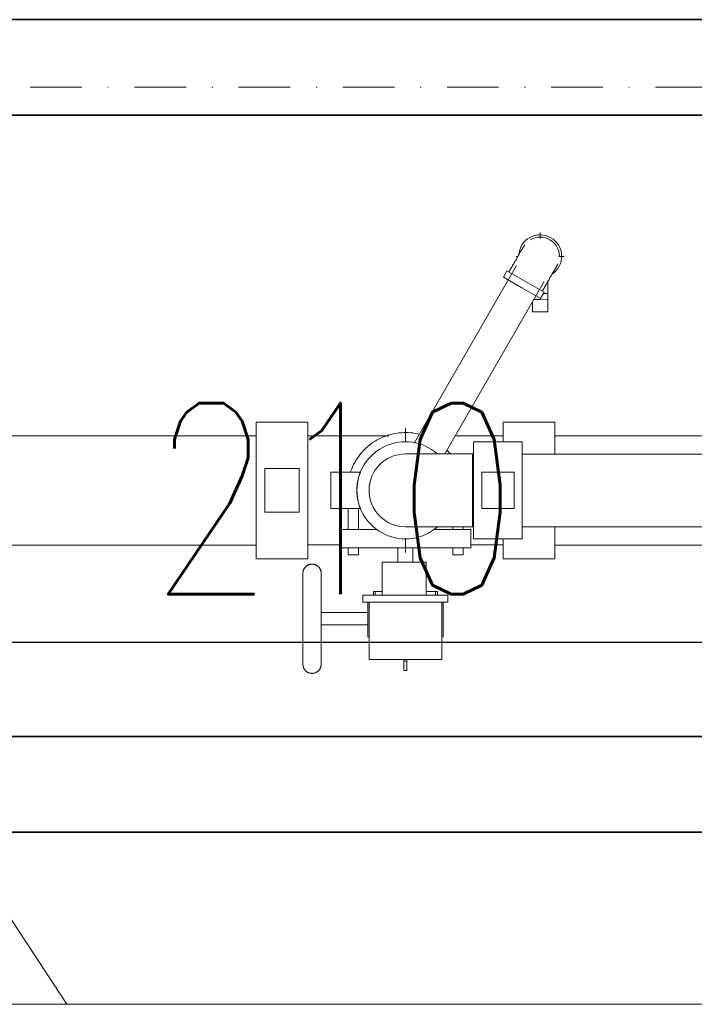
# Model space of a CAD drawing. Header units: millimetres. Extents: x -303 to 588072, y -379 to 357555.
# Tile 43 of 88: x 563046 to 563116, y 340447 to 340550. Entities that reach past the tile are written whole.
import ezdxf

# ---------------------------------------------------------------- set-up
doc = ezdxf.new("R2010")
doc.units = ezdxf.units.MM
doc.header["$LTSCALE"] = 0.15
doc.header["$MEASUREMENT"] = 0
doc.header["$PDSIZE"] = -5
doc.linetypes.add('Kropki i Kreski', pattern=[72, 36, -18, 0, -18])
for name, color, linetype in [('2_ściany wewnętrzne.ISTN', 7, 'Continuous'), ('3_pompownia.K_IR', 7, 'Continuous'), ('4_osie.ISTN', 7, 'Continuous'), ('RFD_1', 2, 'Continuous'), ('RFD_3', 4, 'Continuous'), ('RFD_5', 8, 'Continuous'), ('RFD_5 @ 10', 8, 'Continuous')]:
    doc.layers.add(name, color=color, linetype=linetype)
doc.styles.get("Standard").update_dxf_attribs({"font": 'simplex.shx', "width": 0.75})
doc.dimstyles.new('opis 1.1', dxfattribs={"dimscale": 0, "dimtxt": 2, "dimasz": 1, "dimexe": 0.5, "dimexo": 1, "dimgap": 0, "dimtad": 0, "dimdec": 1, "dimrnd": 0.5, "dimdsep": 46, "dimtxsty": 'Standard', "dimblk1": 'OBLIQUE', "dimblk2": 'OBLIQUE', "dimsah": 1, "dimcen": 1, "dimdle": 0.5, "dimclrd": 256, "dimclre": 256, "dimclrt": 4, "dimadec": 0, "dimazin": 2, "dimtm": 1e-09, "dimtfac": 0.75, "dimtdec": 1, "dimtmove": 0, "dimatfit": 3, "dimfxl": 0, "dimtvp": 0.75, "dimtolj": 1, "dimtzin": 0, "dimlwd": -1, "dimlwe": -1, "dimarcsym": 0})

# ---------------------------------------------------------------- blocks, each defined once
blk = doc.blocks.new('rfrefrffff')
at = {"layer": '2_ściany wewnętrzne.ISTN', "color": 252, "linetype": 'Continuous', "lineweight": 0, "flags": 128}
blk.add_lwpolyline([(562759.63, 340549.94), (563208.63, 340549.94)], dxfattribs=at)
at = {"layer": '3_pompownia.K_IR', "color": 254, "linetype": 'Continuous', "lineweight": 15}
for p, q in [((563100.17, 340527.05), (563100.17, 340527.68)), ((563097.67, 340525.18), (563097.87, 340525.18)), ((563102.13, 340525.18), (563102.67, 340525.18)), ((563097.7, 340524.23), (563087, 340505.65)), ((563096.7, 340523.67), (563096.32, 340523.01)), ((563098.65, 340522.55), (563096.7, 340523.67)), ((563090.19, 340504.51), (563100.59, 340522.56)), ((563096.32, 340523.01), (563098.27, 340521.88)), ((563100.6, 340521.43), (563098.65, 340522.55)), ((563100.98, 340522.43), (563100.89, 340522.43)), ((563100.98, 340520.69), (563100.98, 340522.58)), ((563100.98, 340522.43), (563100.98, 340521.59)), ((563098.27, 340521.88), (563100.22, 340520.76)), ((563100.22, 340520.76), (563100.6, 340521.43)), ((563100.98, 340521.29), (563100.98, 340521.59)), ((563099.38, 340519.38), (563099.38, 340520.47)), ((563099.49, 340520.68), (563100.18, 340520.68)), ((563100.18, 340520.68), (563100.98, 340520.69)), ((563100.52, 340521.29), (563100.98, 340521.29)), ((563100.98, 340521.29), (563100.98, 340519.39)), ((563100.98, 340519.39), (563099.38, 340519.38)), ((563050.66, 340446.94), (563010.44, 340508.2)), ((563075.87, 340507.84), (563070.46, 340507.84)), ((563070.46, 340507.84), (563070.46, 340500.69)), ((563075.87, 340500.69), (563075.87, 340507.84)), ((563086.08, 340506.6), (563086.08, 340507.2)), ((563086.08, 340505.78), (563086.08, 340507.2)), ((563101.71, 340507.84), (563096.3, 340507.84)), ((563096.3, 340507.84), (563096.3, 340505.78)), ((563101.71, 340504.51), (563101.71, 340507.84)), ((563070.46, 340506.41), (563024.47, 340506.41)), ((563084.35, 340506.42), (563075.87, 340506.42)), ((563096.3, 340506.42), (563091.29, 340506.42)), ((563120.58, 340506.41), (563101.71, 340506.41)), ((563098.29, 340505.78), (563093.21, 340505.78)), ((563093.21, 340505.78), (563093.21, 340500.7)), ((563098.29, 340500.7), (563098.29, 340505.78)), ((563093.21, 340504.51), (563093.09, 340504.51)), ((563093.09, 340504.51), (563093.09, 340500.7)), ((563093.09, 340500.7), (563093.09, 340504.51)), ((563207.86, 340504.5), (563098.29, 340504.5)), ((563071.37, 340502.98), (563071.37, 340498.41)), ((563074.97, 340502.98), (563071.37, 340502.98)), ((563074.97, 340498.41), (563074.97, 340502.98)), ((563078.29, 340502.6), (563078.29, 340498.79)), ((563079.98, 340502.6), (563081.37, 340502.6)), ((563094.06, 340502.6), (563094.06, 340498.79)), ((563097.45, 340498.79), (563097.45, 340502.6)), ((563070.46, 340500.69), (563070.46, 340493.54)), ((563075.87, 340493.54), (563075.87, 340500.69)), ((563093.09, 340500.7), (563093.09, 340496.89)), ((563093.09, 340496.89), (563093.09, 340500.7)), ((563093.21, 340500.7), (563093.21, 340495.62)), ((563098.29, 340495.62), (563098.29, 340500.7)), ((563081.37, 340498.79), (563079.98, 340498.79)), ((563080.08, 340498.79), (563080.08, 340496.6)), ((563081.18, 340496.6), (563081.18, 340498.79)), ((563071.37, 340498.41), (563074.97, 340498.41)), ((563079.23, 340496.6), (563079.23, 340494.7)), ((563079.73, 340496.6), (563079.23, 340496.6)), ((563079.73, 340496.6), (563083.14, 340496.6)), ((563089.01, 340496.6), (563092.43, 340496.6)), ((563091.03, 340496.89), (563091.03, 340496.6)), ((563092.13, 340496.6), (563092.13, 340496.89)), ((563092.93, 340496.6), (563092.43, 340496.6)), ((563092.93, 340494.7), (563092.93, 340496.6)), ((563093.09, 340496.89), (563093.21, 340496.89)), ((563098.29, 340496.89), (563207.86, 340496.89)), ((563101.71, 340493.54), (563101.71, 340496.88)), ((563086.08, 340494.2), (563086.08, 340495.62)), ((563093.21, 340495.62), (563098.29, 340495.62)), ((563096.3, 340495.61), (563096.3, 340493.54)), ((563024.47, 340494.98), (563070.46, 340494.98)), ((563075.87, 340494.99), (563079.23, 340494.99)), ((563079.23, 340494.7), (563079.73, 340494.7)), ((563092.43, 340494.7), (563079.73, 340494.7)), ((563080.08, 340494.7), (563080.08, 340493.94)), ((563081.18, 340493.94), (563081.18, 340494.7)), ((563085.29, 340494.7), (563085.29, 340493.2)), ((563086.08, 340494.2), (563086.08, 340494.7)), ((563086.86, 340493.2), (563086.86, 340494.7)), ((563091.03, 340494.7), (563091.03, 340493.94)), ((563092.13, 340493.94), (563092.13, 340494.7)), ((563092.43, 340494.7), (563092.93, 340494.7)), ((563092.92, 340494.99), (563096.3, 340494.99)), ((563101.71, 340494.98), (563120.57, 340494.98)), ((563070.46, 340493.54), (563075.87, 340493.54)), ((563080.08, 340493.94), (563080.63, 340493.94)), ((563080.63, 340493.94), (563081.18, 340493.94)), ((563091.03, 340493.94), (563091.58, 340493.94)), ((563091.58, 340493.94), (563092.13, 340493.94)), ((563096.3, 340493.54), (563101.71, 340493.54)), ((563083.63, 340493.2), (563083.63, 340489.75)), ((563085.93, 340493.2), (563083.63, 340493.2)), ((563088.23, 340493.2), (563085.93, 340493.2)), ((563088.23, 340489.75), (563088.23, 340493.2)), ((563081.63, 340489.75), (563081.63, 340488.99)), ((563081.64, 340489.75), (563081.63, 340489.75)), ((563082.13, 340489.75), (563081.63, 340489.75)), ((563082.13, 340489.75), (563090.03, 340489.75)), ((563082.73, 340490.12), (563082.73, 340489.75)), ((563082.91, 340489.75), (563082.91, 340490.12)), ((563089.24, 340489.75), (563089.24, 340490.12)), ((563089.42, 340489.75), (563089.42, 340490.12)), ((563090.53, 340489.75), (563090.03, 340489.75)), ((563090.53, 340489.75), (563090.51, 340489.75)), ((563090.53, 340488.99), (563090.53, 340489.75)), ((563081.63, 340488.99), (563082.13, 340488.99)), ((563081.63, 340488.99), (563081.64, 340488.99)), ((563090.03, 340488.99), (563082.13, 340488.99)), ((563082.14, 340485.36), (563082.14, 340488.99)), ((563082.28, 340488.99), (563082.28, 340482.99)), ((563089.88, 340482.99), (563089.88, 340488.99)), ((563090.01, 340485.36), (563090.01, 340488.99)), ((563090.03, 340488.99), (563090.53, 340488.99)), ((563090.51, 340488.99), (563090.53, 340488.99)), ((563082.14, 340487.91), (563077.26, 340487.91)), ((563077.26, 340486.62), (563082.14, 340486.62)), ((563082.29, 340485.36), (563082.14, 340485.36)), ((563090.01, 340485.36), (563089.86, 340485.36)), ((563082.28, 340482.99), (563082.78, 340482.99)), ((563089.38, 340482.99), (563082.78, 340482.99)), ((563085.92, 340482.82), (563085.92, 340482.99)), ((563085.92, 340481.87), (563085.92, 340482.82)), ((563086.23, 340482.82), (563085.92, 340482.82)), ((563086.23, 340482.99), (563086.23, 340482.82)), ((563086.23, 340482.82), (563086.23, 340481.87)), ((563089.38, 340482.99), (563089.88, 340482.99)), ((563086.23, 340481.87), (563085.92, 340481.87)), ((563201.1, 340446.94), (562908.3, 340446.94))]:
    blk.add_line(p, q, dxfattribs=at)
at = {"layer": '3_pompownia.K_IR', "color": 254, "linetype": 'Continuous', "lineweight": 15, "flags": 128}
for points in [[(563098.43, 340526.19), (563098.43, 340526.19), (563098.42, 340526.18), (563098.42, 340526.17), (563098.41, 340526.15), (563098.4, 340526.13), (563098.39, 340526.11), (563098.37, 340526.08), (563098.35, 340526.05), (563098.33, 340526.02), (563098.31, 340525.98), (563098.28, 340525.94), (563098.26, 340525.89), (563098.23, 340525.84), (563098.2, 340525.78), (563098.16, 340525.73), (563098.13, 340525.67), (563098.09, 340525.6), (563098.05, 340525.53), (563098.01, 340525.46), (563097.97, 340525.39), (563097.92, 340525.31), (563097.88, 340525.23), (563097.83, 340525.15), (563097.78, 340525.06), (563097.73, 340524.98), (563097.68, 340524.89), (563097.63, 340524.79), (563097.57, 340524.7), (563097.52, 340524.6), (563097.46, 340524.51), (563097.4, 340524.41), (563097.35, 340524.31), (563097.29, 340524.21), (563097.23, 340524.1), (563097.17, 340524), (563097.11, 340523.9), (563097.05, 340523.79), (563096.99, 340523.69), (563096.93, 340523.58), (563096.91, 340523.55)], [(563100.4, 340521.55), (563100.46, 340521.65), (563100.52, 340521.76), (563100.58, 340521.86), (563100.64, 340521.97), (563100.7, 340522.07), (563100.76, 340522.17), (563100.82, 340522.28), (563100.87, 340522.38), (563100.93, 340522.48), (563100.99, 340522.57), (563101.04, 340522.67), (563101.1, 340522.76), (563101.15, 340522.86), (563101.2, 340522.95), (563101.25, 340523.03), (563101.3, 340523.12), (563101.35, 340523.2), (563101.4, 340523.28), (563101.44, 340523.36), (563101.48, 340523.44), (563101.53, 340523.51), (563101.57, 340523.58), (563101.6, 340523.64), (563101.64, 340523.71), (563101.67, 340523.76), (563101.7, 340523.82), (563101.73, 340523.87), (563101.76, 340523.92), (563101.79, 340523.96), (563101.81, 340524), (563101.83, 340524.04), (563101.85, 340524.07), (563101.87, 340524.1), (563101.88, 340524.12), (563101.89, 340524.14), (563101.9, 340524.16), (563101.91, 340524.17), (563101.91, 340524.18), (563101.91, 340524.18)], [(563087.53, 340506.57), (563087.34, 340506.61), (563087.1, 340506.66), (563086.86, 340506.7), (563086.62, 340506.72), (563086.38, 340506.74), (563086.14, 340506.75), (563085.9, 340506.75), (563085.66, 340506.73), (563085.42, 340506.71), (563085.18, 340506.68), (563084.94, 340506.64), (563084.7, 340506.59), (563084.47, 340506.53), (563084.23, 340506.46), (563084.01, 340506.38), (563083.78, 340506.3), (563083.56, 340506.2), (563083.34, 340506.09), (563083.13, 340505.98), (563082.92, 340505.86), (563082.71, 340505.73), (563082.51, 340505.59), (563082.32, 340505.44), (563082.14, 340505.29), (563081.95, 340505.13), (563081.78, 340504.96), (563081.61, 340504.79), (563081.45, 340504.6), (563081.3, 340504.42), (563081.16, 340504.22), (563081.02, 340504.02), (563080.89, 340503.82), (563080.77, 340503.61), (563080.66, 340503.39), (563080.55, 340503.17), (563080.46, 340502.95), (563080.37, 340502.73), (563080.33, 340502.6)], [(563090.78, 340504.51), (563090.62, 340504.69), (563090.46, 340504.87)], [(563093.09, 340504.51), (563092.81, 340504.51), (563092.53, 340504.51), (563092.25, 340504.51), (563091.97, 340504.51), (563091.69, 340504.51), (563091.42, 340504.51), (563091.15, 340504.51), (563090.88, 340504.51), (563090.62, 340504.51), (563090.36, 340504.51), (563090.1, 340504.51), (563089.85, 340504.51), (563089.6, 340504.51), (563089.36, 340504.51), (563089.13, 340504.51), (563088.9, 340504.51), (563088.68, 340504.51), (563088.46, 340504.51), (563088.26, 340504.51), (563088.06, 340504.51), (563087.87, 340504.51), (563087.68, 340504.51), (563087.51, 340504.51), (563087.34, 340504.51), (563087.19, 340504.51), (563087.04, 340504.51), (563086.9, 340504.51), (563086.78, 340504.51), (563086.66, 340504.51), (563086.55, 340504.51), (563086.46, 340504.51), (563086.37, 340504.51), (563086.29, 340504.51), (563086.23, 340504.51), (563086.18, 340504.51), (563086.14, 340504.51), (563086.1, 340504.51), (563086.08, 340504.51), (563086.08, 340504.51)], [(563086.08, 340496.89), (563086.08, 340496.89), (563086.1, 340496.89), (563086.13, 340496.89), (563086.16, 340496.89), (563086.21, 340496.89), (563086.28, 340496.89), (563086.35, 340496.89), (563086.43, 340496.89), (563086.52, 340496.89), (563086.63, 340496.89), (563086.74, 340496.89), (563086.87, 340496.89), (563087, 340496.89), (563087.15, 340496.89), (563087.3, 340496.89), (563087.46, 340496.89), (563087.63, 340496.89), (563087.82, 340496.89), (563088, 340496.89), (563088.2, 340496.89), (563088.41, 340496.89), (563088.62, 340496.89), (563088.84, 340496.89), (563089.06, 340496.89), (563089.3, 340496.89), (563089.54, 340496.89), (563089.78, 340496.89), (563090.03, 340496.89), (563090.29, 340496.89), (563090.55, 340496.89), (563090.81, 340496.89), (563091.08, 340496.89), (563091.35, 340496.89), (563091.62, 340496.89), (563091.89, 340496.89), (563092.17, 340496.89), (563092.45, 340496.89), (563092.73, 340496.89), (563093.01, 340496.89), (563093.09, 340496.89)], [(563075.36, 340492.03), (563075.36, 340492.07), (563075.36, 340492.1), (563075.36, 340492.14), (563075.37, 340492.18), (563075.38, 340492.22), (563075.38, 340492.25), (563075.39, 340492.29), (563075.4, 340492.33), (563075.42, 340492.36), (563075.43, 340492.4), (563075.45, 340492.43), (563075.46, 340492.47), (563075.48, 340492.5), (563075.5, 340492.53), (563075.52, 340492.57), (563075.54, 340492.6), (563075.57, 340492.63), (563075.59, 340492.66), (563075.62, 340492.68), (563075.65, 340492.71), (563075.67, 340492.74), (563075.7, 340492.76), (563075.73, 340492.79), (563075.76, 340492.81), (563075.79, 340492.83), (563075.83, 340492.85), (563075.86, 340492.87), (563075.89, 340492.88), (563075.93, 340492.9), (563075.96, 340492.92), (563076, 340492.93), (563076.04, 340492.94), (563076.07, 340492.95), (563076.11, 340492.96), (563076.15, 340492.97), (563076.18, 340492.97), (563076.22, 340492.98), (563076.26, 340492.98), (563076.3, 340492.98), (563076.34, 340492.98), (563076.37, 340492.98), (563076.41, 340492.97), (563076.45, 340492.97), (563076.49, 340492.96), (563076.53, 340492.95), (563076.56, 340492.95), (563076.6, 340492.93), (563076.63, 340492.92), (563076.67, 340492.91), (563076.71, 340492.89), (563076.74, 340492.88), (563076.77, 340492.86), (563076.81, 340492.84), (563076.84, 340492.82), (563076.87, 340492.8), (563076.9, 340492.77), (563076.93, 340492.75), (563076.96, 340492.72), (563076.98, 340492.7), (563077.01, 340492.67), (563077.04, 340492.64), (563077.06, 340492.61), (563077.08, 340492.58), (563077.1, 340492.55), (563077.13, 340492.52), (563077.14, 340492.49), (563077.16, 340492.45), (563077.18, 340492.42), (563077.19, 340492.38), (563077.21, 340492.35), (563077.22, 340492.31), (563077.23, 340492.27), (563077.24, 340492.24), (563077.25, 340492.2), (563077.25, 340492.16), (563077.26, 340492.12), (563077.26, 340492.09), (563077.26, 340492.05), (563077.26, 340492.03)], [(563075.36, 340491.61), (563075.36, 340491.68), (563075.36, 340491.75), (563075.36, 340491.81), (563075.36, 340491.87), (563075.36, 340491.91), (563075.36, 340491.95), (563075.36, 340491.98), (563075.36, 340492), (563075.36, 340492.02), (563075.36, 340492.03), (563075.36, 340492.03)], [(563075.36, 340492.03), (563075.36, 340492.02), (563075.36, 340492.01), (563075.36, 340491.99), (563075.36, 340491.97), (563075.36, 340491.93), (563075.36, 340491.89), (563075.36, 340491.84), (563075.36, 340491.79), (563075.36, 340491.72), (563075.36, 340491.65), (563075.36, 340491.57), (563075.36, 340491.49), (563075.36, 340491.4), (563075.36, 340491.3), (563075.36, 340491.2), (563075.36, 340491.08), (563075.36, 340490.97), (563075.36, 340490.85), (563075.36, 340490.72), (563075.36, 340490.58), (563075.36, 340490.44), (563075.36, 340490.3), (563075.36, 340490.15), (563075.36, 340490), (563075.36, 340489.84), (563075.36, 340489.68), (563075.36, 340489.51), (563075.36, 340489.34), (563075.36, 340489.17), (563075.36, 340488.99), (563075.36, 340488.81), (563075.36, 340488.63), (563075.36, 340488.45), (563075.36, 340488.26), (563075.36, 340488.07), (563075.36, 340487.89), (563075.36, 340487.7), (563075.36, 340487.51), (563075.36, 340487.32), (563075.36, 340487.13), (563075.36, 340486.94), (563075.36, 340486.75), (563075.36, 340486.56), (563075.36, 340486.37), (563075.36, 340486.18), (563075.36, 340486), (563075.36, 340485.82), (563075.36, 340485.64), (563075.36, 340485.46), (563075.36, 340485.28), (563075.36, 340485.11), (563075.36, 340484.94), (563075.36, 340484.78), (563075.36, 340484.62), (563075.36, 340484.46), (563075.36, 340484.31), (563075.36, 340484.16), (563075.36, 340484.02), (563075.36, 340483.88), (563075.36, 340483.75), (563075.36, 340483.63), (563075.36, 340483.51), (563075.36, 340483.39), (563075.36, 340483.29), (563075.36, 340483.18), (563075.36, 340483.09), (563075.36, 340483), (563075.36, 340482.92), (563075.36, 340482.84), (563075.36, 340482.78), (563075.36, 340482.72), (563075.36, 340482.66), (563075.36, 340482.62), (563075.36, 340482.58), (563075.36, 340482.55), (563075.36, 340482.53), (563075.36, 340482.51), (563075.36, 340482.5), (563075.36, 340482.5)], [(563077.26, 340492.03), (563077.26, 340492.02), (563077.26, 340492.01), (563077.26, 340491.99), (563077.26, 340491.97), (563077.26, 340491.93), (563077.26, 340491.89), (563077.26, 340491.84), (563077.26, 340491.79), (563077.26, 340491.72), (563077.26, 340491.65), (563077.26, 340491.57)], [(563077.26, 340482.5), (563077.26, 340482.51), (563077.26, 340482.52), (563077.26, 340482.54), (563077.26, 340482.56), (563077.26, 340482.6), (563077.26, 340482.64), (563077.26, 340482.69), (563077.26, 340482.74), (563077.26, 340482.81), (563077.26, 340482.88), (563077.26, 340482.96), (563077.26, 340483.04), (563077.26, 340483.13), (563077.26, 340483.23), (563077.26, 340483.33), (563077.26, 340483.44), (563077.26, 340483.56), (563077.26, 340483.68), (563077.26, 340483.81), (563077.26, 340483.95), (563077.26, 340484.09), (563077.26, 340484.23), (563077.26, 340484.38), (563077.26, 340484.53), (563077.26, 340484.69), (563077.26, 340484.85), (563077.26, 340485.02), (563077.26, 340485.19), (563077.26, 340485.36), (563077.26, 340485.54), (563077.26, 340485.72), (563077.26, 340485.9), (563077.26, 340486.08), (563077.26, 340486.27), (563077.26, 340486.46), (563077.26, 340486.64), (563077.26, 340486.83), (563077.26, 340487.02), (563077.26, 340487.21), (563077.26, 340487.4), (563077.26, 340487.59), (563077.26, 340487.78), (563077.26, 340487.97), (563077.26, 340488.16), (563077.26, 340488.35), (563077.26, 340488.53), (563077.26, 340488.71), (563077.26, 340488.89), (563077.26, 340489.07), (563077.26, 340489.25), (563077.26, 340489.42), (563077.26, 340489.59), (563077.26, 340489.75), (563077.26, 340489.91), (563077.26, 340490.07), (563077.26, 340490.22), (563077.26, 340490.37), (563077.26, 340490.51), (563077.26, 340490.65), (563077.26, 340490.78), (563077.26, 340490.9), (563077.26, 340491.02), (563077.26, 340491.14), (563077.26, 340491.24), (563077.26, 340491.35), (563077.26, 340491.44), (563077.26, 340491.53), (563077.26, 340491.61), (563077.26, 340491.68), (563077.26, 340491.75), (563077.26, 340491.81), (563077.26, 340491.87), (563077.26, 340491.91), (563077.26, 340491.95), (563077.26, 340491.98), (563077.26, 340492), (563077.26, 340492.02), (563077.26, 340492.03), (563077.26, 340492.03)], [(563075.36, 340482.5), (563075.36, 340482.51), (563075.36, 340482.52), (563075.36, 340482.54), (563075.36, 340482.56), (563075.36, 340482.6), (563075.36, 340482.64), (563075.36, 340482.69), (563075.36, 340482.74), (563075.36, 340482.81), (563075.36, 340482.88)], [(563077.26, 340482.5), (563077.26, 340482.46), (563077.26, 340482.43), (563077.25, 340482.39), (563077.25, 340482.35), (563077.24, 340482.31), (563077.23, 340482.28), (563077.22, 340482.24), (563077.21, 340482.2), (563077.2, 340482.17), (563077.19, 340482.13), (563077.17, 340482.1), (563077.15, 340482.06), (563077.14, 340482.03), (563077.12, 340482), (563077.09, 340481.96), (563077.07, 340481.93), (563077.05, 340481.9), (563077.02, 340481.87), (563077, 340481.85), (563076.97, 340481.82), (563076.94, 340481.79), (563076.92, 340481.77), (563076.89, 340481.74), (563076.86, 340481.72), (563076.82, 340481.7), (563076.79, 340481.68), (563076.76, 340481.66), (563076.72, 340481.64), (563076.69, 340481.63), (563076.65, 340481.61), (563076.62, 340481.6), (563076.58, 340481.59), (563076.55, 340481.58), (563076.51, 340481.57), (563076.47, 340481.56), (563076.43, 340481.56), (563076.4, 340481.55), (563076.36, 340481.55), (563076.32, 340481.55), (563076.28, 340481.55), (563076.24, 340481.55), (563076.21, 340481.56), (563076.17, 340481.56), (563076.13, 340481.57), (563076.09, 340481.57), (563076.06, 340481.58), (563076.02, 340481.6), (563075.98, 340481.61), (563075.95, 340481.62), (563075.91, 340481.64), (563075.88, 340481.65), (563075.84, 340481.67), (563075.81, 340481.69), (563075.78, 340481.71), (563075.75, 340481.73), (563075.72, 340481.76), (563075.69, 340481.78), (563075.66, 340481.8), (563075.63, 340481.83), (563075.61, 340481.86), (563075.58, 340481.89), (563075.56, 340481.92), (563075.53, 340481.95), (563075.51, 340481.98), (563075.49, 340482.01), (563075.47, 340482.04), (563075.46, 340482.08), (563075.44, 340482.11), (563075.42, 340482.15), (563075.41, 340482.18), (563075.4, 340482.22), (563075.39, 340482.26), (563075.38, 340482.29), (563075.37, 340482.33), (563075.37, 340482.37), (563075.36, 340482.41), (563075.36, 340482.44), (563075.36, 340482.48), (563075.36, 340482.5)], [(563077.26, 340482.92), (563077.26, 340482.84), (563077.26, 340482.78), (563077.26, 340482.72), (563077.26, 340482.66), (563077.26, 340482.62), (563077.26, 340482.58), (563077.26, 340482.55), (563077.26, 340482.53), (563077.26, 340482.51), (563077.26, 340482.5), (563077.26, 340482.5)]]:
    blk.add_lwpolyline(points, dxfattribs=at)
at = {"layer": '3_pompownia.K_IR', "color": 254, "linetype": 'Continuous', "lineweight": 15}
for centre, radius, start, end in [((563100.17, 340525.18), 2.25, 60.0713, 176.8331), ((563100.17, 340525.18), 2.01, 60.0713, 120.0713), ((563100.17, 340525.18), 2.01, 0.0713, 60.0713), ((563100.17, 340525.18), 2.25, 303.8505, 60.0713), ((563100.17, 340525.18), 2.01, 143.4025, 154.5594), ((563100.17, 340525.18), 2.01, 325.2765, 336.8401), ((563086.08, 340500.7), 5.08, 49.0462, 180), ((563086.08, 340500.7), 3.81, 90, 180), ((563086.08, 340500.7), 3.81, 90, 180), ((563086.08, 340500.7), 5.08, 166.5433, 180), ((563086.08, 340500.7), 5.08, 157.9757, 162.6683), ((563086.08, 340500.7), 5.08, 180, 310.949), ((563086.08, 340500.7), 5.08, 180, 193.4563), ((563086.08, 340500.7), 3.81, 180, 224.4924), ((563086.08, 340500.7), 3.81, 180, 224.4924), ((563086.08, 340500.7), 5.08, 197.3332, 202.0243), ((563086.08, 340500.7), 5.08, 216.3824, 220.4289), ((563086.08, 340500.7), 3.81, 225, 270), ((563086.08, 340500.7), 3.81, 225, 270)]:
    blk.add_arc(centre, radius, start, end, dxfattribs=at)
for centre, major_axis, ratio, start_param, end_param in [((563079.98, 340502.6), (1.69, 0), 0.000022, 3.141593, 4.712389), ((563095.75, 340502.6), (1.69, 0), 0.000022, 3.141593, 6.283185), ((563079.98, 340498.79), (1.69, 0), 0.000022, 3.141593, 4.712389), ((563095.75, 340498.79), (1.69, 0), 0.000022, 3.141593, 6.283185), ((563111.48, 340490.12), (28.74, 0), 0.000072, 3.141593, 3.252057), ((563086.08, 340490.12), (28.74, 0), 0.000072, 4.601925, 4.627329), ((563086.08, 340490.12), (28.74, 0), 0.000072, 4.787393, 4.822853), ((563060.68, 340490.12), (28.74, 0), 0.000072, 6.172721, 6.283185)]:
    blk.add_ellipse(centre, major_axis=major_axis, ratio=ratio, start_param=start_param, end_param=end_param, dxfattribs=at)
at = {"layer": '4_osie.ISTN', "color": 252, "linetype": 'Kropki i Kreski', "lineweight": 0}
blk.add_line((564414.73, 340542.88), (562540.38, 340542.88), dxfattribs=at)
blk = doc.blocks.new('_Oblique')
at = {"color": 0, "linetype": 'ByBlock', "lineweight": -2}
blk.add_line((-0.5, -0.5), (0.5, 0.5), dxfattribs=at)
blk = doc.blocks.new('*D1782')
at = {"layer": 'Defpoints', "color": 0, "lineweight": 80}
for p in [(563183.63, 340484.83), (562973.63, 340474.94), (563183.63, 340474.94)]:
    blk.add_point(p, dxfattribs=at)
at = {"layer": 'RFD_5'}
for p, q in [((562973.63, 340484.83), (562973.63, 340489.83)), ((563183.63, 340484.83), (563183.63, 340489.83)), ((562968.63, 340484.83), (563188.63, 340484.83))]:
    blk.add_line(p, q, dxfattribs=at)
at = {"layer": 'RFD_5', "xscale": 10, "yscale": 10, "zscale": 10, "rotation": 180}
blk.add_blockref('_Oblique', (562973.63, 340484.83), dxfattribs=at)
at = {"layer": 'RFD_5', "xscale": 10, "yscale": 10, "zscale": 10}
blk.add_blockref('_Oblique', (563183.63, 340484.83), dxfattribs=at)
at = {"layer": 'RFD_5', "color": 4, "insert": (563078.63, 340499.83), "char_height": 20, "attachment_point": 5}
blk.add_mtext('\\A1;210', dxfattribs=at)

msp = doc.modelspace()

# ---------------------------------------------------------------- linework, layer by layer
at = {"layer": 'RFD_1', "linetype": 'Continuous', "lineweight": 35, "flags": 128}
for points in [[(562963.63, 340549.94), (562963.63, 340464.94), (563193.63, 340464.94), (563193.63, 340549.94)], [(562973.63, 340539.94), (562973.63, 340474.94), (563183.63, 340474.94), (563183.63, 340539.94)]]:
    msp.add_lwpolyline(points, close=True, dxfattribs=at)

# ---------------------------------------------------------------- block references
at = {"layer": 'RFD_3', "color": 3}
msp.add_blockref('rfrefrffff', (0, 0), dxfattribs=at)

# ---------------------------------------------------------------- dimensions: what is measured, and where the dimension line sits
at = {"layer": 'RFD_5 @ 10'}
dim = msp.add_linear_dim(base=(563183.63, 340484.83), p1=(562973.63, 340474.94), p2=(563183.63, 340474.94), dimstyle='opis 1.1', override={"dimscale": 0, "dimblk1": 'Oblique', "dimblk2": 'Oblique'}, dxfattribs=at)
dim.commit()
dim.dimension.update_dxf_attribs({"geometry": '*D1782', "text_midpoint": (563078.63, 340499.83)})

doc.saveas('drawing.dxf')
